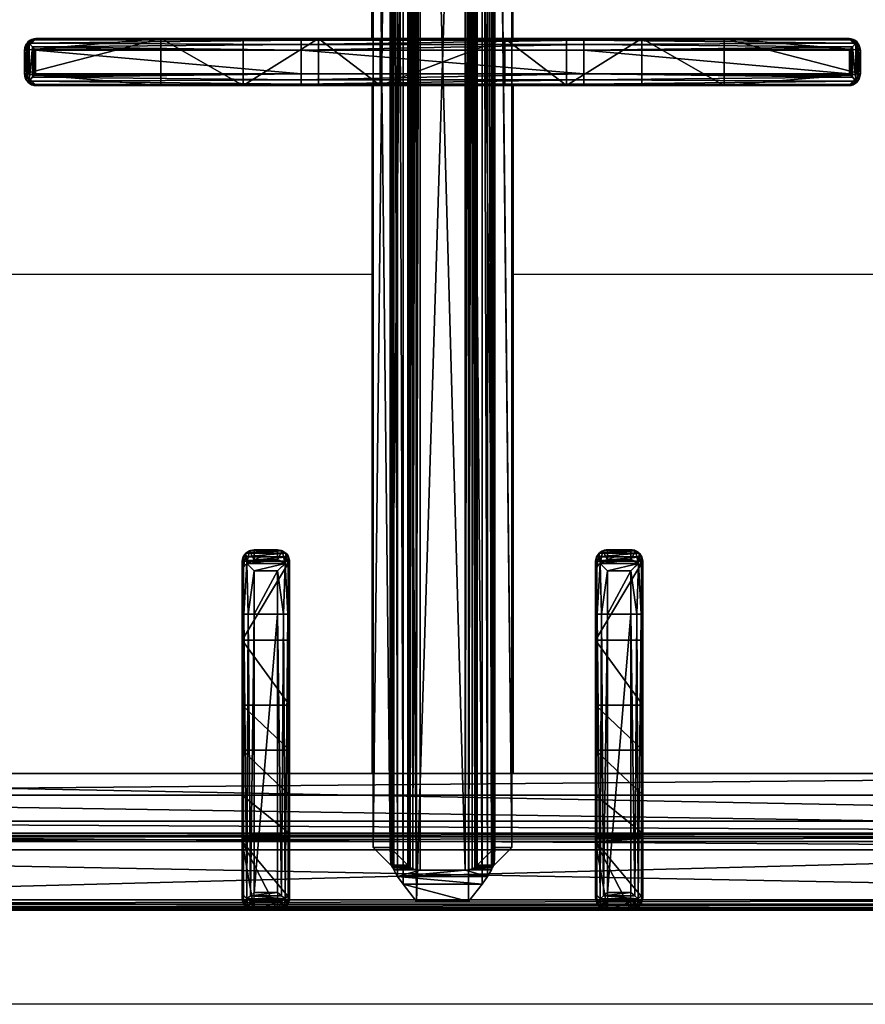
# Model space of a CAD drawing. Header units: millimetres. Extents: x 103872 to 294171, y 5570 to 32737.
# Tile 20 of 117: x 107233 to 107412, y 11254 to 11463. Entities that reach past the tile are written whole.
import ezdxf

# ---------------------------------------------------------------- set-up
doc = ezdxf.new("R2010")
doc.units = ezdxf.units.MM
doc.header["$LTSCALE"] = 2.5
doc.linetypes.add('CONTINUA', pattern=[0])
doc.layers.add('CKD Equipments', color=252, linetype='Continuous', lineweight=0)
doc.layers.add('Dimension', color=40, linetype='Continuous', lineweight=0)
for name, color, linetype in [('IQ_200_3D', 1, 'Continuous'), ('IQ_204_2D', 7, 'CONTINUA'), ('IQ_204_3D', 7, 'Continuous')]:
    doc.layers.add(name, color=color, linetype=linetype)

# ---------------------------------------------------------------- blocks, each defined once
blk = doc.blocks.new('ELECTROLUX-MC7-TOPFYERBRURNERS4')
at = {"layer": 'IQ_200_3D', "color": 8, "invisible_edges": 5}
blk.add_3dface([(0, -80.5, 900), (20.34, -117.26, 900), (20.34, -619.74, 900), (0, -655, 900)], dxfattribs=at)
at = {"layer": 'IQ_204_2D', "color": 8}
for p, q in [((20, -651.5), (20, -85.5)), ((197.5, -279.74), (202.5, -279.74)), ((197.5, -280.19), (197.5, -279.74)), ((202.5, -279.74), (202.5, -280.19)), ((197.5, -280.19), (202.5, -280.19)), ((197.5, -282.09), (202.5, -282.09)), ((197.5, -338.49), (197.5, -282.09)), ((202.5, -282.09), (202.5, -338.49)), ((195, -282.24), (195, -282.66)), ((195, -282.66), (195, -338.54)), ((205, -282.66), (205, -282.24)), ((205, -338.54), (205, -282.66)), ((82.76, -326), (22.47, -326)), ((91.91, -326), (82.76, -326)), ((91.91, -326), (94.04, -326)), ((20, -328.5), (20, -333.5)), ((20, -328.5), (20, -333.5)), ((22, -328.5), (22, -333.5)), ((22, -328.5), (82.81, -328.5)), ((82.81, -328.5), (82.81, -333.5)), ((82.81, -328.5), (92.02, -328.5)), ((92.02, -333.5), (92.02, -328.5)), ((96.48, -328.5), (94.37, -328.5)), ((94.37, -328.5), (94.37, -333.5)), ((96.48, -333.5), (96.48, -328.5)), ((82.81, -333.5), (22, -333.5)), ((92.02, -333.5), (82.81, -333.5)), ((94.37, -333.5), (96.48, -333.5)), ((22.47, -336), (82.76, -336)), ((82.76, -336), (91.91, -336)), ((94.04, -336), (91.91, -336)), ((195, -338.54), (195, -398.43)), ((197.5, -338.49), (202.5, -338.49)), ((197.5, -398.49), (197.5, -338.49)), ((202.5, -338.49), (202.5, -398.49)), ((205, -398.43), (205, -338.54)), ((195, -353.5), (48.98, -353.5)), ((205, -353.5), (351.02, -353.5)), ((195, -383.5), (48.98, -383.5)), ((205, -383.5), (351.02, -383.5)), ((195, -398.43), (195, -454.31)), ((197.5, -398.49), (202.5, -398.49)), ((197.5, -454.88), (197.5, -398.49)), ((202.5, -398.49), (202.5, -454.88)), ((205, -454.31), (205, -398.43)), ((22.47, -401), (82.76, -401)), ((82.76, -401), (91.91, -401)), ((94.04, -401), (91.91, -401)), ((20, -408.5), (20, -403.5)), ((20, -408.5), (20, -403.5)), ((22, -408.5), (22, -403.5)), ((82.81, -403.5), (22, -403.5)), ((82.81, -408.5), (82.81, -403.5)), ((92.02, -403.5), (82.81, -403.5)), ((92.02, -403.5), (92.02, -408.5)), ((94.37, -403.5), (96.48, -403.5)), ((94.37, -408.5), (94.37, -403.5)), ((96.48, -403.5), (96.48, -408.5)), ((22, -408.5), (82.81, -408.5)), ((82.81, -408.5), (92.02, -408.5)), ((96.48, -408.5), (94.37, -408.5)), ((82.76, -411), (22.47, -411)), ((91.91, -411), (82.76, -411)), ((91.91, -411), (94.04, -411)), ((195, -454.31), (195, -454.73)), ((197.5, -454.88), (202.5, -454.88)), ((205, -454.73), (205, -454.31)), ((196.89, -456.68), (203.11, -456.68)), ((197.5, -456.79), (202.5, -456.79)), ((197.5, -457.24), (197.5, -456.79)), ((197.5, -457.24), (202.5, -457.24)), ((202.5, -456.79), (202.5, -457.24))]:
    blk.add_line(p, q, dxfattribs=at)
blk.add_lwpolyline([(48.98, -112.48), (351.02, -112.48), (351.02, -624.52), (48.98, -624.52)], close=True, dxfattribs=at)
for points in [[(245, -353.5), (245, -222.25, 1), (155, -222.25), (155, -353.5)], [(155, -383.5), (155, -512.25, 1), (245, -512.25), (245, -383.5)]]:
    blk.add_lwpolyline(points, format="xyb", dxfattribs=at)
for centre, major_axis, ratio, start_param, end_param in [((197.5, -282.24), (0, 2.5), 0.99863, 0, 1.570796), ((202.5, -282.24), (0, 2.5), 0.99863, 4.712389, 6.283185), ((197.5, -282.66), (2.5, 0), 0.951091, 2.227228, 3.141593), ((202.5, -282.66), (-2.5, 0), 0.951091, 3.141593, 4.055957), ((197.5, -338.54), (-2.5, 0), 0.02182, -1.570796, 0), ((202.5, -338.54), (-2.5, 0), 0.02182, 3.141593, 4.712389), ((197.5, -398.43), (2.5, 0), 0.02182, 3.141593, 4.712389), ((202.5, -398.43), (2.5, 0), 0.02182, 4.712389, 6.283185), ((22.47, -403.5), (0, 2.5), 0.948965, 0, 0.895145), ((82.76, -403.5), (0, 2.5), 0.02182, 4.712389, 6.283185), ((91.91, -403.5), (0, 2.5), 0.84544, -0.894481, 0), ((91.91, -403.5), (2.5, 2.5), 0.02182, 4.734206, 5.410521), ((91.91, -403.5), (-1.92, 1.92), 0.8391, 4.014257, 4.690572), ((82.76, -408.5), (0, 2.5), 0.02182, 3.141593, 4.712389), ((91.91, -408.5), (-2.5, 2.5), 0.02182, 4.014257, 4.690572), ((91.91, -408.5), (1.92, 1.92), 0.8391, 4.734206, 5.410521), ((22.47, -408.5), (0, 2.5), 0.948965, 2.246448, 3.141593), ((91.91, -408.5), (0, 2.5), 0.84544, 3.141593, 4.036074), ((197.5, -454.31), (2.5, 0), 0.951091, 3.141593, 4.055957), ((197.5, -454.73), (0, 2.5), 0.99863, 1.570796, 3.141593), ((202.5, -454.73), (0, 2.5), 0.99863, 3.141593, 4.712389), ((202.5, -454.31), (-2.5, 0), 0.951091, 2.227228, 3.141593), ((197.5, -453.34), (0, 3.44), 0.725954, 2.896194, 3.141593), ((202.5, -453.34), (0, 3.44), 0.725954, 3.141593, 3.386992)]:
    blk.add_ellipse(centre, major_axis=major_axis, ratio=ratio, start_param=start_param, end_param=end_param, dxfattribs=at)
at = {"layer": 'IQ_204_2D', "color": 8, "extrusion": (0, 0, -1)}
for centre, major_axis, ratio, start_param, end_param in [((22.47, -328.5), (0, 2.5), 0.948965, -0.895145, 0), ((82.76, -328.5), (0, 2.5), 0.02182, 0, 1.570796), ((91.91, -328.5), (0, 2.5), 0.84544, 0, 0.894481), ((91.91, -328.5), (2.5, 2.5), 0.02182, 0.872665, 1.54898), ((91.91, -328.5), (-1.92, 1.92), 0.8391, 1.592613, 2.268928), ((82.76, -333.5), (0, 2.5), 0.02182, 1.570796, 3.141593), ((91.91, -333.5), (-2.5, 2.5), 0.02182, 1.592613, 2.268928), ((91.91, -333.5), (1.92, 1.92), 0.8391, 0.872665, 1.54898), ((22.47, -333.5), (0, 2.5), 0.948965, 3.141593, 4.036737), ((91.91, -333.5), (0, 2.5), 0.84544, 2.247111, 3.141593)]:
    blk.add_ellipse(centre, major_axis=major_axis, ratio=ratio, start_param=start_param, end_param=end_param, dxfattribs=at)
at = {"layer": 'IQ_204_2D', "color": 8}
for points, knots in [([(195.97, -280.77), (196.17, -280.62), (196.38, -280.49), (196.75, -280.33), (196.91, -280.28), (197.21, -280.21), (197.36, -280.19), (197.5, -280.19)], [11.914764, 11.914764, 11.914764, 11.914764, 12.773402, 12.773402, 13.350347, 13.350347, 13.927292, 13.927292, 13.927292, 13.927292]), ([(197.5, -282.09), (197.5, -282.09), (197.5, -282.09), (197.5, -282.09), (197.5, -282.09), (197.5, -282.09), (197.5, -282.09), (197.49, -282.09), (197.49, -282.09), (197.49, -282.09), (197.49, -282.08), (197.48, -282.08), (197.48, -282.08), (197.46, -282.06), (197.45, -282.05), (197.43, -282.03), (197.41, -282.01), (197.35, -281.96), (197.3, -281.92), (197.16, -281.8), (197.06, -281.7), (196.85, -281.52), (196.74, -281.42), (196.52, -281.23), (196.41, -281.14), (196.19, -280.96), (196.08, -280.86), (195.97, -280.77)], [8.188469, 8.188469, 8.188469, 8.188469, 8.190233, 8.190233, 8.191997, 8.191997, 8.195525, 8.195525, 8.202581, 8.202581, 8.216692, 8.216692, 8.244915, 8.244915, 8.301361, 8.301361, 8.414254, 8.414254, 8.640038, 8.640038, 9.091607, 9.091607, 9.543176, 9.543176, 9.994745, 9.994745, 10.458205, 10.458205, 10.458205, 10.458205]), ([(202.5, -280.19), (202.64, -280.19), (202.79, -280.21), (203.09, -280.28), (203.25, -280.33), (203.62, -280.49), (203.83, -280.62), (204.03, -280.77)], [0, 0, 0, 0, 0.576945, 0.576945, 1.153889, 1.153889, 2.012527, 2.012527, 2.012527, 2.012527]), ([(204.03, -280.77), (203.92, -280.86), (203.81, -280.96), (203.59, -281.14), (203.48, -281.23), (203.26, -281.42), (203.15, -281.52), (202.94, -281.7), (202.84, -281.8), (202.7, -281.92), (202.65, -281.96), (202.59, -282.01), (202.57, -282.03), (202.55, -282.05), (202.54, -282.06), (202.52, -282.08), (202.52, -282.08), (202.51, -282.08), (202.51, -282.09), (202.51, -282.09), (202.51, -282.09), (202.5, -282.09), (202.5, -282.09), (202.5, -282.09), (202.5, -282.09), (202.5, -282.09), (202.5, -282.09), (202.5, -282.09)], [5.918216, 5.918216, 5.918216, 5.918216, 6.381677, 6.381677, 6.833246, 6.833246, 7.284815, 7.284815, 7.736384, 7.736384, 7.962168, 7.962168, 8.07506, 8.07506, 8.131506, 8.131506, 8.159729, 8.159729, 8.173841, 8.173841, 8.180897, 8.180897, 8.184425, 8.184425, 8.186189, 8.186189, 8.187953, 8.187953, 8.187953, 8.187953]), ([(94.04, -326), (94.19, -326), (94.35, -326.01), (94.66, -326.08), (94.82, -326.13), (95.12, -326.25), (95.26, -326.33), (95.53, -326.52), (95.65, -326.62), (95.87, -326.84), (95.97, -326.97), (96.15, -327.24), (96.23, -327.39), (96.35, -327.7), (96.4, -327.86), (96.46, -328.18), (96.48, -328.34), (96.48, -328.5)], [3.776921, 3.776921, 3.776921, 3.776921, 4.248957, 4.248957, 4.720993, 4.720993, 5.193029, 5.193029, 5.665065, 5.665065, 6.135831, 6.135831, 6.606596, 6.606596, 7.077361, 7.077361, 7.548126, 7.548126, 7.548126, 7.548126]), ([(20, -328.5), (20.01, -328.36), (20.03, -328.21), (20.09, -327.9), (20.14, -327.75), (20.31, -327.37), (20.45, -327.14), (20.62, -326.94)], [0, 0, 0, 0, 0.576945, 0.576945, 1.153889, 1.153889, 2.068716, 2.068716, 2.068716, 2.068716]), ([(20.62, -326.94), (20.79, -327.14), (20.99, -327.37), (21.33, -327.75), (21.47, -327.9), (21.74, -328.21), (21.87, -328.36), (22, -328.5)], [11.858599, 11.858599, 11.858599, 11.858599, 12.773425, 12.773425, 13.35037, 13.35037, 13.927314, 13.927314, 13.927314, 13.927314]), ([(20.62, -335.06), (20.45, -334.86), (20.31, -334.63), (20.14, -334.25), (20.09, -334.09), (20.03, -333.79), (20.01, -333.64), (20, -333.5)], [11.858599, 11.858599, 11.858599, 11.858599, 12.773425, 12.773425, 13.35037, 13.35037, 13.927314, 13.927314, 13.927314, 13.927314]), ([(22, -333.5), (21.87, -333.64), (21.74, -333.79), (21.47, -334.09), (21.33, -334.25), (20.99, -334.63), (20.79, -334.86), (20.62, -335.06)], [0, 0, 0, 0, 0.576945, 0.576945, 1.153889, 1.153889, 2.068716, 2.068716, 2.068716, 2.068716]), ([(96.48, -333.5), (96.48, -333.66), (96.46, -333.82), (96.4, -334.14), (96.35, -334.3), (96.23, -334.61), (96.15, -334.76), (95.97, -335.03), (95.87, -335.16), (95.65, -335.38), (95.53, -335.48), (95.26, -335.67), (95.12, -335.75), (94.82, -335.87), (94.66, -335.92), (94.35, -335.98), (94.19, -336), (94.04, -336)], [15.096253, 15.096253, 15.096253, 15.096253, 15.567018, 15.567018, 16.037783, 16.037783, 16.508548, 16.508548, 16.979314, 16.979314, 17.45135, 17.45135, 17.923386, 17.923386, 18.395422, 18.395422, 18.867458, 18.867458, 18.867458, 18.867458]), ([(96.48, -403.5), (96.48, -403.34), (96.46, -403.18), (96.4, -402.86), (96.35, -402.7), (96.23, -402.39), (96.15, -402.24), (95.97, -401.97), (95.87, -401.84), (95.65, -401.62), (95.53, -401.52), (95.26, -401.33), (95.12, -401.25), (94.82, -401.13), (94.66, -401.08), (94.35, -401.02), (94.19, -401), (94.04, -401)], [15.096253, 15.096253, 15.096253, 15.096253, 15.567018, 15.567018, 16.037783, 16.037783, 16.508548, 16.508548, 16.979314, 16.979314, 17.45135, 17.45135, 17.923386, 17.923386, 18.395422, 18.395422, 18.867458, 18.867458, 18.867458, 18.867458]), ([(20.62, -401.94), (20.45, -402.14), (20.31, -402.37), (20.14, -402.75), (20.09, -402.91), (20.03, -403.21), (20.01, -403.36), (20, -403.5)], [11.858599, 11.858599, 11.858599, 11.858599, 12.773425, 12.773425, 13.35037, 13.35037, 13.927314, 13.927314, 13.927314, 13.927314]), ([(22, -403.5), (21.87, -403.36), (21.74, -403.21), (21.47, -402.91), (21.33, -402.75), (20.99, -402.37), (20.79, -402.14), (20.62, -401.94)], [0, 0, 0, 0, 0.576945, 0.576945, 1.153889, 1.153889, 2.068716, 2.068716, 2.068716, 2.068716]), ([(20, -408.5), (20.01, -408.64), (20.03, -408.79), (20.09, -409.09), (20.14, -409.25), (20.31, -409.63), (20.45, -409.86), (20.62, -410.06)], [0, 0, 0, 0, 0.576945, 0.576945, 1.153889, 1.153889, 2.068716, 2.068716, 2.068716, 2.068716]), ([(20.62, -410.06), (20.79, -409.86), (20.99, -409.63), (21.33, -409.25), (21.47, -409.09), (21.74, -408.79), (21.87, -408.64), (22, -408.5)], [11.858599, 11.858599, 11.858599, 11.858599, 12.773425, 12.773425, 13.35037, 13.35037, 13.927314, 13.927314, 13.927314, 13.927314]), ([(94.04, -411), (94.19, -411), (94.35, -410.99), (94.66, -410.92), (94.82, -410.87), (95.12, -410.75), (95.26, -410.67), (95.53, -410.48), (95.65, -410.38), (95.87, -410.16), (95.97, -410.03), (96.15, -409.76), (96.23, -409.61), (96.35, -409.3), (96.4, -409.14), (96.46, -408.82), (96.48, -408.66), (96.48, -408.5)], [3.776921, 3.776921, 3.776921, 3.776921, 4.248957, 4.248957, 4.720993, 4.720993, 5.193029, 5.193029, 5.665065, 5.665065, 6.135831, 6.135831, 6.606596, 6.606596, 7.077361, 7.077361, 7.548126, 7.548126, 7.548126, 7.548126]), ([(195.97, -456.2), (196.08, -456.11), (196.19, -456.02), (196.41, -455.84), (196.52, -455.74), (196.74, -455.55), (196.85, -455.45), (197.06, -455.27), (197.16, -455.18), (197.3, -455.05), (197.35, -455.01), (197.41, -454.96), (197.43, -454.94), (197.45, -454.92), (197.46, -454.91), (197.48, -454.9), (197.48, -454.89), (197.49, -454.89), (197.49, -454.88), (197.49, -454.88), (197.49, -454.88), (197.5, -454.88), (197.5, -454.88), (197.5, -454.88), (197.5, -454.88), (197.5, -454.88), (197.5, -454.88), (197.5, -454.88)], [5.918733, 5.918733, 5.918733, 5.918733, 6.382193, 6.382193, 6.833762, 6.833762, 7.285331, 7.285331, 7.7369, 7.7369, 7.962685, 7.962685, 8.075577, 8.075577, 8.132023, 8.132023, 8.160246, 8.160246, 8.174358, 8.174358, 8.181413, 8.181413, 8.184941, 8.184941, 8.186705, 8.186705, 8.188469, 8.188469, 8.188469, 8.188469]), ([(202.5, -454.88), (202.5, -454.88), (202.5, -454.88), (202.5, -454.88), (202.5, -454.88), (202.5, -454.88), (202.5, -454.88), (202.51, -454.88), (202.51, -454.88), (202.51, -454.88), (202.51, -454.89), (202.52, -454.89), (202.52, -454.9), (202.54, -454.91), (202.55, -454.92), (202.57, -454.94), (202.59, -454.96), (202.65, -455.01), (202.7, -455.05), (202.84, -455.18), (202.94, -455.27), (203.15, -455.45), (203.26, -455.55), (203.48, -455.74), (203.59, -455.84), (203.81, -456.02), (203.92, -456.11), (204.03, -456.2)], [8.187953, 8.187953, 8.187953, 8.187953, 8.189716, 8.189716, 8.19148, 8.19148, 8.195008, 8.195008, 8.202064, 8.202064, 8.216176, 8.216176, 8.244399, 8.244399, 8.300845, 8.300845, 8.413737, 8.413737, 8.639521, 8.639521, 9.09109, 9.09109, 9.542659, 9.542659, 9.994228, 9.994228, 10.457689, 10.457689, 10.457689, 10.457689]), ([(196.89, -456.68), (196.8, -456.65), (196.7, -456.62), (196.38, -456.48), (196.17, -456.35), (195.97, -456.2)], [0.785194, 0.785194, 0.785194, 0.785194, 1.153889, 1.153889, 2.012527, 2.012527, 2.012527, 2.012527]), ([(204.03, -456.2), (203.83, -456.35), (203.62, -456.48), (203.3, -456.62), (203.2, -456.65), (203.11, -456.68)], [11.914787, 11.914787, 11.914787, 11.914787, 12.773425, 12.773425, 13.14212, 13.14212, 13.14212, 13.14212])]:
    blk.add_open_spline(points, degree=3, knots=knots, dxfattribs=at)
at = {"layer": 'IQ_204_3D', "color": 8}
mesh = blk.add_polyface(dxfattribs=at)
corners = [(379.78, -85.71, 904.1), (380, -85.5, 900), (379.52, -84.72, 904.14), (379.73, -84.5, 900), (378, -83.5, 900), (378.78, -83.98, 904.14), (379, -83.77, 900), (377.79, -83.72, 904.1), (379.48, -85.71, 905.06), (379.29, -84.85, 905), (378.65, -85.21, 905.73), (378.76, -85.71, 905.75), (378.65, -84.21, 905), (377.79, -84.02, 905.06), (378.29, -84.85, 905.73), (377.79, -84.74, 905.75), (377.79, -85.71, 906), (22.21, -85.71, 906), (22.21, -84.74, 905.75), (22.21, -84.02, 905.06), (22.21, -83.72, 904.1), (22, -83.5, 900), (365.45, -638.95, 900), (22, -653.5, 900), (34.55, -638.95, 900), (365.45, -98.05, 900), (380, -651.5, 900), (34.55, -98.05, 900), (20, -85.5, 900), (21, -83.77, 900), (379.73, -652.5, 900), (379, -653.23, 900), (378, -653.5, 900), (20, -651.5, 900), (20.27, -652.5, 900), (21, -653.23, 900), (20.27, -84.5, 900), (21.22, -83.98, 904.14), (20.48, -84.72, 904.14), (20.22, -85.71, 904.1), (21.35, -84.21, 905), (21.71, -84.85, 905.73), (20.71, -84.85, 905), (20.52, -85.71, 905.06), (21.35, -85.21, 905.73), (21.24, -85.71, 905.75), (22.21, -651.29, 906), (21.24, -651.29, 905.75), (20.52, -651.29, 905.06), (20.22, -651.29, 904.1), (20.48, -652.28, 904.14), (21.22, -653.02, 904.14), (22.21, -653.28, 904.1), (20.71, -652.15, 905), (21.35, -651.79, 905.73), (21.35, -652.79, 905), (22.21, -652.98, 905.06), (21.71, -652.15, 905.73), (22.21, -652.26, 905.75), (35.55, -637.95, 899.73), (35.55, -99.05, 899.73), (36.28, -99.78, 899), (36.28, -637.22, 899), (38.88, -634.62, 902.5), (38.88, -102.38, 902.5), (36.31, -637.19, 905.06), (36.31, -99.81, 905.06), (32.81, -96.31, 906), (32.81, -640.69, 906), (48.98, -624.52, 885), (48.98, -112.48, 885), (44.36, -107.86, 885), (44.36, -629.14, 885), (377.79, -653.28, 904.1), (377.79, -652.98, 905.06), (377.79, -651.29, 906), (377.79, -652.26, 905.75), (363.72, -637.22, 899), (364.45, -637.95, 899.73), (364.45, -99.05, 899.73), (363.72, -99.78, 899), (367.19, -640.69, 906), (367.19, -96.31, 906), (378.78, -653.02, 904.14), (379.52, -652.28, 904.14), (379.78, -651.29, 904.1), (378.65, -652.79, 905), (378.29, -652.15, 905.73), (379.29, -652.15, 905), (379.48, -651.29, 905.06), (378.65, -651.79, 905.73), (378.76, -651.29, 905.75), (361.12, -634.62, 902.5), (351.02, -624.52, 885), (363.69, -637.19, 905.06), (355.64, -629.14, 885), (355.64, -107.86, 885), (351.02, -112.48, 885), (361.12, -102.38, 902.5), (363.69, -99.81, 905.06)]
mesh.append_faces([[corners[k] for k in face] for face in [(16, 10, 14), (17, 41, 44), (46, 54, 57), (75, 87, 90)]], dxfattribs={"color": 8})
mesh.append_faces([[corners[k] for k in face] for face in [(4, 5, 6), (8, 10, 11), (16, 11, 10), (15, 16, 14), (7, 19, 13), (13, 18, 15), (28, 38, 36), (19, 41, 18), (17, 18, 41), (45, 17, 44), (39, 48, 43), (43, 47, 45), (23, 51, 35), (48, 54, 47), (46, 47, 54), (58, 46, 57), (52, 74, 56), (76, 56, 74), (26, 84, 30), (74, 87, 76), (85, 88, 84), (88, 87, 86), (75, 76, 87), (91, 75, 90), (85, 8, 89), (11, 89, 8)]], dxfattribs={"vtx0": -1, "color": 8})
mesh.append_faces([[corners[k] for k in face] for face in [(16, 15, 17), (22, 23, 24), (25, 26, 22), (27, 21, 25), (21, 28, 29), (6, 1, 4), (4, 25, 21), (24, 28, 27), (35, 33, 23), (26, 25, 1), (23, 22, 32), (17, 45, 46), (75, 81, 46), (81, 16, 82), (46, 67, 17), (17, 82, 16), (93, 72, 69), (72, 93, 95), (70, 71, 97), (97, 95, 93)]], dxfattribs={"vtx0": -1, "vtx1": -1, "color": 8})
mesh.append_faces([[corners[k] for k in face] for face in [(21, 27, 28), (4, 1, 25), (26, 32, 22), (24, 23, 33)]], dxfattribs={"vtx0": -1, "vtx1": -1, "vtx2": -1, "color": 8})
mesh.append_faces([[corners[k] for k in face] for face in [(17, 15, 18), (24, 33, 28), (46, 45, 47), (75, 58, 76), (16, 91, 11)]], dxfattribs={"vtx0": -1, "vtx2": -1, "color": 8})
mesh.append_faces([[corners[k] for k in face] for face in [(0, 1, 2), (5, 2, 6), (8, 0, 9), (5, 12, 2), (5, 7, 12), (12, 13, 14), (12, 14, 9), (2, 9, 0), (10, 9, 14), (19, 18, 13), (4, 21, 7), (30, 31, 26), (34, 33, 35), (20, 21, 37), (38, 37, 36), (19, 20, 40), (38, 42, 37), (38, 39, 42), (42, 43, 44), (42, 44, 40), (37, 40, 20), (41, 40, 44), (48, 47, 43), (28, 33, 39), (49, 33, 50), (51, 50, 35), (48, 49, 53), (51, 55, 50), (51, 52, 55), (55, 56, 57), (55, 57, 53), (50, 53, 49), (54, 53, 57), (24, 27, 59), (61, 62, 60), (63, 64, 65), (67, 68, 66), (69, 70, 63), (61, 71, 62), (73, 74, 52), (58, 56, 76), (32, 73, 23), (62, 77, 59), (22, 24, 78), (27, 25, 60), (80, 61, 79), (73, 32, 83), (84, 83, 30), (74, 73, 86), (88, 89, 90), (88, 86, 84), (83, 84, 86), (92, 93, 63), (68, 81, 65), (92, 63, 94), (72, 95, 62), (95, 96, 77), (98, 97, 92), (81, 82, 94), (98, 92, 99), (77, 80, 78), (25, 22, 79), (0, 8, 85), (91, 89, 11), (80, 96, 61), (70, 97, 64), (64, 98, 66), (82, 67, 99), (1, 0, 26)]], dxfattribs={"vtx1": -1, "color": 8})
mesh.append_faces([[corners[k] for k in face] for face in [(31, 32, 26), (75, 46, 58), (75, 16, 81), (81, 68, 46), (68, 67, 46), (67, 82, 17), (70, 69, 71), (72, 71, 69), (71, 96, 97), (96, 95, 97), (16, 75, 91)]], dxfattribs={"vtx1": -1, "vtx2": -1, "color": 8})
mesh.append_faces([[corners[k] for k in face] for face in [(1, 3, 2), (4, 7, 5), (2, 3, 6), (8, 9, 10), (7, 13, 12), (12, 9, 2), (13, 15, 14), (7, 20, 19), (21, 20, 7), (6, 3, 1), (28, 36, 29), (21, 29, 37), (28, 39, 38), (37, 29, 36), (19, 40, 41), (39, 43, 42), (42, 40, 37), (43, 45, 44), (39, 49, 48), (33, 49, 39), (33, 34, 50), (23, 52, 51), (50, 34, 35), (48, 53, 54), (52, 56, 55), (55, 53, 50), (56, 58, 57), (27, 60, 59), (62, 59, 60), (64, 66, 65), (68, 65, 66), (70, 64, 63), (71, 72, 62), (73, 52, 23), (77, 78, 59), (24, 59, 78), (25, 79, 60), (61, 60, 79), (32, 31, 83), (26, 85, 84), (83, 31, 30), (74, 86, 87), (73, 83, 86), (85, 89, 88), (88, 90, 87), (89, 91, 90), (93, 69, 63), (81, 94, 65), (63, 65, 94), (95, 77, 62), (96, 80, 77), (97, 93, 92), (82, 99, 94), (92, 94, 99), (80, 79, 78), (22, 78, 79), (96, 71, 61), (97, 98, 64), (98, 99, 66), (67, 66, 99), (0, 85, 26)]], dxfattribs={"vtx2": -1, "color": 8})
mesh = blk.add_polyface(dxfattribs=at)
corners = [(195, -454.73, 922), (195.33, -455.98, 922), (195, -454.31, 930.01), (196.25, -456.9, 922), (195.97, -456.2, 931.91), (196.89, -456.68, 931.13), (197.5, -456.79, 930.59), (197.35, -456.78, 930.62), (197.5, -457.24, 922), (197.19, -456.76, 930.72), (195.26, -455.36, 931.06), (202.5, -456.79, 930.59), (202.5, -457.24, 922), (195, -428.3, 922), (205, -428.3, 922), (204.67, -455.98, 922), (203.75, -456.9, 922), (205, -454.73, 922), (195, -398.43, 932.5), (195, -338.54, 932.5), (195, -326.18, 919.39), (195, -308.67, 922), (195, -282.24, 922), (195, -282.66, 930.01), (195, -342.16, 911.79), (195, -394.81, 911.79), (195, -355.23, 899.85), (195, -381.74, 899.85), (195, -410.79, 919.39), (196.72, -280.35, 931.28), (196.25, -280.07, 922), (195.97, -280.77, 931.91), (197.5, -280.19, 930.59), (197.5, -279.74, 922), (195.33, -280.99, 922), (195.26, -281.61, 931.06), (195.33, -338.51, 933.75), (196.25, -338.49, 934.67), (196.79, -281.47, 932.35), (197.49, -282.09, 932.48), (197.5, -338.49, 935), (197.47, -282.07, 932.48), (197.43, -282.03, 932.48), (197.35, -281.97, 932.47), (197.18, -281.81, 932.45), (202.5, -279.74, 922), (205, -308.67, 922), (205, -282.24, 922), (204.67, -280.99, 922), (203.75, -280.07, 922), (195.33, -398.46, 933.75), (197.5, -398.49, 935), (196.25, -398.48, 934.67), (196.79, -455.5, 932.35), (197.18, -455.16, 932.45), (197.35, -455.01, 932.47), (197.43, -454.94, 932.48), (197.47, -454.9, 932.48), (197.5, -454.88, 932.48), (202.51, -282.09, 932.48), (202.5, -338.49, 935), (202.5, -398.49, 935), (202.51, -454.88, 932.48), (204.03, -456.2, 931.91), (203.11, -456.68, 931.13), (203.21, -455.5, 932.35), (202.82, -455.16, 932.45), (202.65, -455.01, 932.47), (202.57, -454.94, 932.48), (202.53, -454.91, 932.48), (202.65, -456.78, 930.62), (202.81, -456.76, 930.72), (204.74, -455.36, 931.06), (205, -454.31, 930.01), (204.67, -398.46, 933.75), (205, -398.43, 932.5), (203.75, -398.48, 934.67), (205, -394.81, 911.79), (205, -326.18, 919.39), (205, -410.79, 919.39), (205, -342.16, 911.79), (205, -355.23, 899.85), (205, -381.74, 899.85), (205, -338.54, 932.5), (205, -282.66, 930.01), (204.03, -280.77, 931.91), (203.28, -280.35, 931.28), (202.5, -280.19, 930.59), (204.74, -281.61, 931.06), (204.67, -338.51, 933.75), (203.21, -281.47, 932.35), (203.75, -338.49, 934.67), (202.82, -281.81, 932.45), (202.65, -281.97, 932.47), (202.57, -282.03, 932.48), (202.53, -282.07, 932.48)]
mesh.append_faces([[corners[k] for k in face] for face in [(3, 4, 1), (4, 3, 5), (4, 10, 1), (29, 30, 31), (32, 33, 29), (33, 30, 29), (30, 34, 31), (31, 34, 35), (35, 36, 31), (31, 37, 38), (53, 52, 4), (4, 50, 10), (64, 16, 63), (72, 63, 15), (15, 63, 16), (72, 74, 63), (63, 76, 65), (49, 85, 48), (85, 49, 86), (87, 86, 45), (45, 86, 49), (85, 88, 48), (90, 91, 85), (85, 89, 88)]], dxfattribs={"color": 8})
mesh.append_faces([[corners[k] for k in face] for face in [(8, 5, 3), (22, 35, 34), (36, 37, 31), (52, 50, 4), (5, 63, 4), (17, 72, 15), (74, 76, 63), (91, 89, 85)]], dxfattribs={"vtx0": -1, "color": 8})
mesh.append_faces([[corners[k] for k in face] for face in [(6, 8, 11), (3, 0, 8), (8, 14, 12), (17, 12, 14), (19, 20, 18), (20, 19, 21), (23, 21, 19), (24, 25, 20), (13, 18, 28), (45, 46, 33), (46, 45, 47), (49, 47, 45), (18, 50, 19), (37, 36, 52), (64, 9, 71), (73, 14, 75), (77, 78, 79), (78, 77, 80), (82, 80, 77), (46, 83, 78), (83, 89, 75), (76, 74, 91), (43, 93, 44)]], dxfattribs={"vtx0": -1, "vtx1": -1, "color": 8})
mesh.append_faces([[corners[k] for k in face] for face in [(20, 28, 18), (39, 41, 40), (41, 42, 40), (42, 43, 40), (55, 56, 51), (56, 57, 51), (57, 58, 51), (39, 40, 59), (40, 60, 59), (51, 58, 61), (58, 62, 61), (68, 56, 67), (56, 68, 57), (62, 57, 69), (57, 62, 58), (69, 57, 68), (56, 55, 67), (11, 71, 9), (62, 69, 61), (69, 68, 61), (68, 67, 61), (75, 79, 78), (93, 94, 60), (94, 95, 60), (95, 59, 60), (93, 43, 94), (41, 95, 42), (95, 41, 59), (39, 59, 41), (95, 94, 42), (42, 94, 43)]], dxfattribs={"vtx0": -1, "vtx1": -1, "vtx2": -1, "color": 8})
mesh.append_faces([[corners[k] for k in face] for face in [(19, 36, 35), (40, 38, 37), (19, 50, 36), (51, 37, 52), (52, 36, 50), (18, 10, 50), (51, 61, 60), (75, 74, 72), (61, 65, 76), (83, 88, 89), (75, 89, 74), (60, 76, 91), (91, 74, 89)]], dxfattribs={"vtx0": -1, "vtx2": -1, "color": 8})
mesh.append_faces([[corners[k] for k in face] for face in [(0, 1, 2), (9, 5, 8), (10, 2, 1), (15, 16, 17), (0, 2, 13), (22, 21, 23), (26, 27, 24), (23, 35, 22), (23, 19, 35), (44, 38, 40), (34, 30, 22), (48, 47, 49), (2, 10, 18), (54, 55, 51), (63, 65, 4), (66, 54, 65), (66, 67, 54), (53, 4, 65), (5, 9, 64), (7, 6, 9), (70, 71, 11), (71, 12, 64), (71, 70, 12), (73, 75, 72), (66, 65, 61), (17, 14, 73), (81, 80, 82), (47, 84, 46), (47, 48, 84), (88, 84, 48), (84, 88, 83), (92, 93, 60), (32, 29, 87), (31, 85, 29), (85, 31, 90), (92, 90, 44), (86, 87, 29), (33, 32, 45), (21, 46, 20), (81, 26, 80), (24, 20, 80), (81, 82, 26), (27, 82, 25), (14, 13, 79), (28, 25, 79)]], dxfattribs={"vtx1": -1, "color": 8})
mesh.append_faces([[corners[k] for k in face] for face in [(6, 7, 8), (8, 12, 11), (0, 13, 8), (13, 14, 8), (16, 12, 17), (2, 18, 13), (27, 25, 24), (25, 28, 20), (30, 33, 22), (46, 21, 33), (21, 22, 33), (51, 40, 37), (52, 53, 51), (40, 51, 60), (55, 54, 67), (6, 11, 9), (70, 11, 12), (84, 83, 46), (83, 75, 78), (14, 79, 75), (91, 90, 60), (60, 61, 76)]], dxfattribs={"vtx1": -1, "vtx2": -1, "color": 8})
mesh.append_faces([[corners[k] for k in face] for face in [(7, 9, 8), (3, 1, 0), (43, 44, 40), (53, 54, 51), (5, 64, 63), (54, 53, 65), (12, 16, 64), (17, 73, 72), (67, 66, 61), (90, 92, 60), (31, 38, 90), (93, 92, 44), (85, 86, 29), (90, 38, 44), (32, 87, 45), (46, 78, 20), (26, 24, 80), (20, 78, 80), (82, 27, 26), (82, 77, 25), (13, 28, 79), (25, 77, 79)]], dxfattribs={"vtx2": -1, "color": 8})
mesh = blk.add_polyface(dxfattribs=at)
corners = [(92.02, -328.5, 934.6), (93.56, -335.06, 933.98), (93.56, -326.93, 933.98), (92.02, -333.5, 934.6), (94.37, -333.5, 932.53), (94.37, -328.5, 932.53), (96.29, -327.54, 920.55), (96.48, -328.5, 920.59), (95.76, -326.73, 920.43), (92.82, -326.25, 933.14), (94.04, -326, 920), (91.91, -326, 932.1), (94.97, -326.19, 920.24), (96.48, -333.5, 920.59), (96.29, -334.46, 920.55), (92.82, -335.75, 933.14), (95.76, -335.27, 920.43), (94.97, -335.81, 920.24), (94.04, -336, 920), (91.91, -336, 932.1), (82.76, -326, 932.5), (77.27, -326, 912.68), (24.21, -326, 932.5), (53.98, -326, 885), (36.28, -326, 899), (63.49, -326, 900.63), (44.36, -326, 885), (35.83, -326, 899.53), (35.23, -326, 899.88), (22.5, -326, 900), (34.55, -326, 900), (77.27, -336, 912.68), (53.98, -336, 885), (63.49, -336, 900.63), (82.76, -336, 932.5), (22.5, -336, 900), (34.55, -336, 900), (24.21, -336, 932.5), (35.23, -336, 899.88), (35.83, -336, 899.53), (44.36, -336, 885), (36.28, -336, 899), (21.73, -333.5, 933.1), (20, -333.5, 900), (21.9, -334.3, 933.81), (21.25, -335.66, 900), (22.36, -335.06, 934.45), (20.34, -334.75, 900), (23.18, -335.75, 933.58), (20, -328.5, 900), (21.73, -328.5, 933.1), (20.34, -327.25, 900), (21.25, -326.33, 900), (82.81, -334.75, 934.67), (82.81, -333.5, 935), (82.79, -335.66, 933.75), (23.02, -334.3, 934.87), (23.73, -333.5, 935), (82.81, -328.5, 935), (23.73, -328.5, 935), (22.36, -326.94, 934.45), (23.02, -327.7, 934.87), (21.9, -327.7, 933.81), (23.18, -326.25, 933.58), (82.79, -326.33, 933.75), (82.81, -327.25, 934.67)]
mesh.append_faces([[corners[k] for k in face] for face in [(5, 6, 2), (5, 7, 6), (6, 8, 2), (13, 4, 14), (16, 14, 1), (1, 14, 4), (42, 43, 44), (45, 46, 47), (46, 45, 48), (46, 44, 47), (44, 43, 47), (1, 55, 15), (48, 55, 46), (46, 53, 56), (57, 56, 54), (50, 62, 49), (49, 62, 51), (63, 52, 60), (52, 51, 60), (60, 51, 62), (61, 65, 60), (59, 58, 61), (60, 64, 63), (9, 64, 2)]], dxfattribs={"color": 8})
mesh.append_faces([[corners[k] for k in face] for face in [(0, 1, 2), (15, 16, 1), (16, 15, 17), (19, 17, 15), (32, 25, 33), (35, 48, 45), (35, 30, 36), (3, 53, 1), (53, 55, 1), (55, 53, 46), (58, 65, 61), (65, 64, 60), (64, 65, 2), (65, 0, 2)]], dxfattribs={"vtx0": -1, "color": 8})
mesh.append_faces([[corners[k] for k in face] for face in [(20, 21, 22), (23, 24, 25), (25, 22, 21), (30, 22, 28), (12, 17, 10), (17, 12, 16), (6, 14, 8), (8, 16, 12), (18, 34, 31), (37, 31, 34), (51, 29, 49), (49, 30, 43)]], dxfattribs={"vtx0": -1, "vtx1": -1, "color": 8})
mesh.append_faces([[corners[k] for k in face] for face in [(25, 28, 22), (37, 38, 33), (35, 43, 30)]], dxfattribs={"vtx0": -1, "vtx1": -1, "vtx2": -1, "color": 8})
mesh.append_faces([[corners[k] for k in face] for face in [(37, 33, 31), (33, 39, 41), (34, 15, 55), (34, 55, 48), (58, 54, 3), (54, 58, 59), (20, 63, 64), (20, 64, 9)]], dxfattribs={"vtx0": -1, "vtx2": -1, "color": 8})
mesh.append_faces([[corners[k] for k in face] for face in [(1, 4, 2), (2, 8, 9), (10, 11, 12), (12, 9, 8), (4, 13, 5), (18, 17, 19), (11, 10, 20), (29, 22, 30), (7, 13, 6), (10, 18, 21), (25, 21, 33), (19, 34, 18), (35, 36, 37), (40, 32, 41), (37, 48, 35), (43, 42, 49), (45, 47, 35), (19, 15, 34), (37, 34, 48), (0, 58, 3), (57, 54, 59), (42, 44, 50), (46, 60, 44), (60, 46, 61), (59, 61, 57), (62, 50, 44), (22, 29, 63), (22, 63, 20), (11, 20, 9), (26, 23, 40), (24, 26, 41), (36, 30, 38), (24, 41, 27), (39, 38, 27)]], dxfattribs={"vtx1": -1, "color": 8})
mesh.append_faces([[corners[k] for k in face] for face in [(10, 21, 20), (24, 27, 25), (27, 28, 25), (13, 14, 6), (14, 16, 8), (36, 38, 37), (38, 39, 33), (32, 33, 41), (47, 43, 35), (29, 30, 49), (3, 54, 53), (58, 0, 65)]], dxfattribs={"vtx1": -1, "vtx2": -1, "color": 8})
mesh.append_faces([[corners[k] for k in face] for face in [(0, 3, 1), (4, 5, 2), (11, 9, 12), (13, 7, 5), (23, 26, 24), (17, 18, 10), (18, 31, 21), (32, 23, 25), (21, 31, 33), (42, 50, 49), (51, 52, 29), (54, 56, 53), (46, 56, 61), (60, 62, 44), (61, 56, 57), (29, 52, 63), (23, 32, 40), (26, 40, 41), (30, 28, 38), (41, 39, 27), (38, 28, 27)]], dxfattribs={"vtx2": -1, "color": 8})
mesh = blk.add_polyface(dxfattribs=at)
corners = [(33.32, -379.61, 880), (366.68, -379.61, 880), (33.32, -383.23, 880), (366.68, -383.23, 880), (33.32, -353.77, 880), (366.68, -353.77, 880), (33.32, -357.39, 880), (366.68, -357.39, 880), (370.45, -357.54, 894.07), (29.55, -357.54, 894.07), (370.7, -357.75, 894.84), (28.97, -357.94, 895.59), (371.03, -357.94, 895.59), (29.3, -357.75, 894.84), (28.57, -358.13, 896.29), (371.43, -358.13, 896.29), (29.55, -361.16, 894.07), (370.45, -375.84, 894.07), (29.55, -375.84, 894.07), (370.5, -375.79, 894.26), (29.44, -375.74, 894.46), (370.56, -375.74, 894.46), (29.5, -375.79, 894.26), (29.37, -375.68, 894.65), (370.63, -375.68, 894.65), (29.55, -379.46, 894.07), (21.82, -362.96, 900), (25.49, -360.12, 899.11), (21.82, -374.04, 900), (25.49, -376.88, 899.11), (28.44, -363.73, 896.5), (27.13, -358.95, 897.99), (28.77, -362.18, 895.96), (29.07, -361.65, 895.39), (29.44, -361.26, 894.46), (29.5, -361.21, 894.26), (29.37, -361.32, 894.65), (28.53, -362.91, 896.36), (28.44, -373.27, 896.5), (28.53, -374.09, 896.36), (28.57, -378.87, 896.29), (28.77, -374.82, 895.96), (28.97, -379.06, 895.59), (29.3, -379.25, 894.84), (29.07, -375.35, 895.39), (27.13, -378.05, 897.99), (378.18, -362.96, 900), (374.51, -360.12, 899.11), (372.87, -358.95, 897.99), (370.45, -361.16, 894.07), (370.56, -361.26, 894.46), (370.5, -361.21, 894.26), (370.63, -361.32, 894.65), (370.93, -361.65, 895.39), (371.23, -362.18, 895.96), (371.47, -362.91, 896.36), (371.56, -363.73, 896.5), (371.56, -373.27, 896.5), (371.47, -374.09, 896.36), (370.93, -375.35, 895.39), (371.23, -374.82, 895.96), (370.45, -379.46, 894.07), (371.03, -379.06, 895.59), (370.7, -379.25, 894.84), (371.43, -378.87, 896.29), (372.87, -378.05, 897.99), (378.18, -374.04, 900), (374.51, -376.88, 899.11)]
mesh.append_faces([[corners[k] for k in face] for face in [(28, 27, 29), (39, 40, 38), (29, 31, 45), (26, 47, 27), (15, 31, 48), (48, 27, 47), (32, 55, 37), (56, 37, 55), (38, 58, 39), (60, 39, 58), (40, 65, 45), (66, 29, 67), (67, 45, 65), (48, 56, 15), (46, 67, 47), (47, 65, 48)]], dxfattribs={"vtx0": -1, "color": 8})
mesh.append_faces([[corners[k] for k in face] for face in [(8, 9, 10), (11, 12, 13), (13, 10, 9), (17, 18, 19), (20, 21, 22), (22, 19, 18), (11, 32, 14), (32, 11, 33), (9, 34, 13), (13, 33, 11), (40, 41, 42), (23, 43, 44), (43, 20, 25), (18, 25, 22), (22, 25, 20), (44, 42, 41), (6, 49, 16), (50, 35, 51), (35, 50, 34), (52, 34, 50), (51, 16, 49), (2, 61, 25), (62, 43, 63), (43, 62, 42), (64, 42, 62), (63, 25, 61), (56, 65, 57), (62, 60, 64), (60, 62, 59), (61, 21, 63), (63, 59, 62), (15, 54, 12), (52, 10, 53), (10, 50, 8), (49, 8, 51), (51, 8, 50), (53, 12, 54)]], dxfattribs={"vtx0": -1, "vtx1": -1, "color": 8})
mesh.append_faces([[corners[k] for k in face] for face in [(25, 18, 0), (38, 45, 31), (56, 48, 65), (8, 49, 7)]], dxfattribs={"vtx0": -1, "vtx2": -1, "color": 8})
mesh.append_faces([[corners[k] for k in face] for face in [(0, 1, 2), (4, 5, 6), (5, 4, 8), (14, 15, 11), (4, 6, 9), (1, 0, 17), (23, 24, 20), (2, 25, 0), (26, 27, 28), (14, 30, 31), (40, 45, 38), (27, 31, 29), (46, 47, 26), (31, 27, 48), (7, 49, 6), (36, 34, 52), (52, 53, 36), (54, 32, 53), (54, 55, 32), (30, 37, 56), (33, 36, 53), (57, 38, 56), (57, 58, 38), (59, 44, 60), (59, 24, 44), (41, 39, 60), (3, 61, 2), (40, 42, 64), (64, 65, 40), (29, 45, 67), (46, 26, 66), (67, 65, 47), (56, 55, 15), (5, 8, 7), (3, 1, 61)]], dxfattribs={"vtx1": -1, "color": 8})
mesh.append_faces([[corners[k] for k in face] for face in [(4, 9, 8), (15, 12, 11), (12, 10, 13), (6, 16, 9), (0, 18, 17), (24, 21, 20), (21, 19, 22), (16, 35, 9), (35, 34, 9), (34, 36, 13), (36, 33, 13), (32, 37, 14), (30, 38, 31), (39, 41, 40), (23, 20, 43), (43, 42, 44), (35, 16, 51), (43, 25, 63), (17, 19, 61), (19, 21, 61), (21, 24, 63), (24, 59, 63), (60, 58, 64), (55, 54, 15), (52, 50, 10), (10, 12, 53), (1, 17, 61)]], dxfattribs={"vtx1": -1, "vtx2": -1, "color": 8})
mesh.append_faces([[corners[k] for k in face] for face in [(1, 3, 2), (5, 7, 6), (37, 30, 14), (15, 14, 31), (32, 33, 53), (38, 30, 56), (24, 23, 44), (44, 41, 60), (66, 28, 29), (26, 28, 66), (46, 66, 67), (65, 64, 57), (58, 57, 64)]], dxfattribs={"vtx2": -1, "color": 8})
mesh = blk.add_polyface(dxfattribs=at)
corners = [(92.02, -403.5, 934.6), (93.56, -410.07, 933.98), (93.56, -401.94, 933.98), (92.02, -408.5, 934.6), (94.37, -408.5, 932.53), (94.37, -403.5, 932.53), (96.29, -402.54, 920.55), (96.48, -403.5, 920.59), (95.76, -401.73, 920.43), (92.82, -401.25, 933.14), (94.04, -401, 920), (91.91, -401, 932.1), (94.97, -401.19, 920.24), (96.48, -408.5, 920.59), (96.29, -409.46, 920.55), (92.82, -410.75, 933.14), (95.76, -410.27, 920.43), (94.97, -410.81, 920.24), (94.04, -411, 920), (91.91, -411, 932.1), (82.76, -401, 932.5), (77.27, -401, 912.68), (24.21, -401, 932.5), (53.98, -401, 885), (36.28, -401, 899), (63.49, -401, 900.63), (44.36, -401, 885), (35.83, -401, 899.53), (35.23, -401, 899.88), (22.5, -401, 900), (34.55, -401, 900), (77.27, -411, 912.68), (53.98, -411, 885), (63.49, -411, 900.63), (82.76, -411, 932.5), (22.5, -411, 900), (34.55, -411, 900), (24.21, -411, 932.5), (35.23, -411, 899.88), (35.83, -411, 899.53), (44.36, -411, 885), (36.28, -411, 899), (21.73, -408.5, 933.1), (20, -408.5, 900), (21.9, -409.3, 933.81), (21.25, -410.67, 900), (22.36, -410.06, 934.45), (20.34, -409.75, 900), (23.18, -410.75, 933.58), (20, -403.5, 900), (21.73, -403.5, 933.1), (20.34, -402.25, 900), (21.25, -401.34, 900), (82.81, -409.75, 934.67), (82.81, -408.5, 935), (82.79, -410.67, 933.75), (23.02, -409.3, 934.87), (23.73, -408.5, 935), (82.81, -403.5, 935), (23.73, -403.5, 935), (22.36, -401.94, 934.45), (23.02, -402.7, 934.87), (21.9, -402.7, 933.81), (23.18, -401.25, 933.58), (82.79, -401.34, 933.75), (82.81, -402.25, 934.67)]
mesh.append_faces([[corners[k] for k in face] for face in [(5, 6, 2), (5, 7, 6), (6, 8, 2), (13, 4, 14), (16, 14, 1), (1, 14, 4), (42, 43, 44), (45, 46, 47), (46, 45, 48), (46, 44, 47), (44, 43, 47), (1, 55, 15), (48, 55, 46), (46, 53, 56), (57, 56, 54), (50, 62, 49), (49, 62, 51), (63, 52, 60), (52, 51, 60), (60, 51, 62), (61, 65, 60), (59, 58, 61), (60, 64, 63), (9, 64, 2)]], dxfattribs={"color": 8})
mesh.append_faces([[corners[k] for k in face] for face in [(0, 1, 2), (15, 16, 1), (16, 15, 17), (19, 17, 15), (32, 25, 33), (35, 48, 45), (35, 30, 36), (3, 53, 1), (53, 55, 1), (55, 53, 46), (58, 65, 61), (65, 64, 60), (64, 65, 2), (65, 0, 2)]], dxfattribs={"vtx0": -1, "color": 8})
mesh.append_faces([[corners[k] for k in face] for face in [(20, 21, 22), (23, 24, 25), (25, 22, 21), (30, 22, 28), (12, 17, 10), (17, 12, 16), (6, 14, 8), (8, 16, 12), (18, 34, 31), (37, 31, 34), (51, 29, 49), (49, 30, 43)]], dxfattribs={"vtx0": -1, "vtx1": -1, "color": 8})
mesh.append_faces([[corners[k] for k in face] for face in [(25, 28, 22), (37, 38, 33), (35, 43, 30)]], dxfattribs={"vtx0": -1, "vtx1": -1, "vtx2": -1, "color": 8})
mesh.append_faces([[corners[k] for k in face] for face in [(37, 33, 31), (33, 39, 41), (34, 15, 55), (34, 55, 48), (58, 54, 3), (54, 58, 59), (20, 63, 64), (20, 64, 9)]], dxfattribs={"vtx0": -1, "vtx2": -1, "color": 8})
mesh.append_faces([[corners[k] for k in face] for face in [(1, 4, 2), (2, 8, 9), (10, 11, 12), (12, 9, 8), (4, 13, 5), (18, 17, 19), (11, 10, 20), (29, 22, 30), (7, 13, 6), (10, 18, 21), (25, 21, 33), (19, 34, 18), (35, 36, 37), (40, 32, 41), (37, 48, 35), (43, 42, 49), (45, 47, 35), (19, 15, 34), (37, 34, 48), (0, 58, 3), (57, 54, 59), (42, 44, 50), (46, 60, 44), (60, 46, 61), (59, 61, 57), (62, 50, 44), (22, 29, 63), (22, 63, 20), (11, 20, 9), (26, 23, 40), (24, 26, 41), (36, 30, 38), (24, 41, 27), (39, 38, 27)]], dxfattribs={"vtx1": -1, "color": 8})
mesh.append_faces([[corners[k] for k in face] for face in [(10, 21, 20), (24, 27, 25), (27, 28, 25), (13, 14, 6), (14, 16, 8), (36, 38, 37), (38, 39, 33), (32, 33, 41), (47, 43, 35), (29, 30, 49), (3, 54, 53), (58, 0, 65)]], dxfattribs={"vtx1": -1, "vtx2": -1, "color": 8})
mesh.append_faces([[corners[k] for k in face] for face in [(0, 3, 1), (4, 5, 2), (11, 9, 12), (13, 7, 5), (23, 26, 24), (17, 18, 10), (18, 31, 21), (32, 23, 25), (21, 31, 33), (42, 50, 49), (51, 52, 29), (54, 56, 53), (46, 56, 61), (60, 62, 44), (61, 56, 57), (29, 52, 63), (23, 32, 40), (26, 40, 41), (30, 28, 38), (41, 39, 27), (38, 28, 27)]], dxfattribs={"vtx2": -1, "color": 8})
blk = doc.blocks.new('ARCH')
at = {"layer": 'CKD Equipments', "color": 8}
blk.add_line((116417.15, 11253.55, -880), (115762.15, 11253.55, -880), dxfattribs=at)
blk.add_3dface([(116417.15, 11253.55, -230), (115864.15, 11253.55, -230), (115864.15, 12053.55, -230), (116417.15, 12053.55, -230)], dxfattribs=at)
for points, invisible_edges in [([(116417.15, 11253.55, -230), (116417.15, 11253.55, 20), (115764.15, 11253.55, 20), (115864.15, 11253.55, -156)], 12), ([(115864.15, 11253.55, -156), (116417.15, 11253.55, -230), (115864.15, 11253.55, -230)], 1)]:
    blk.add_3dface(points, dxfattribs=dict(at, invisible_edges=invisible_edges))
at = {"layer": 'CKD Equipments', "color": 8, "rotation": 90}
blk.add_blockref('ELECTROLUX-MC7-TOPFYERBRURNERS4', (115762.15, 11253.55, -880), dxfattribs=at)

msp = doc.modelspace()

# ---------------------------------------------------------------- block references
at = {"layer": 'Dimension'}
msp.add_blockref('ARCH', (-8807.98, 0), dxfattribs=at)

doc.saveas('drawing.dxf')
